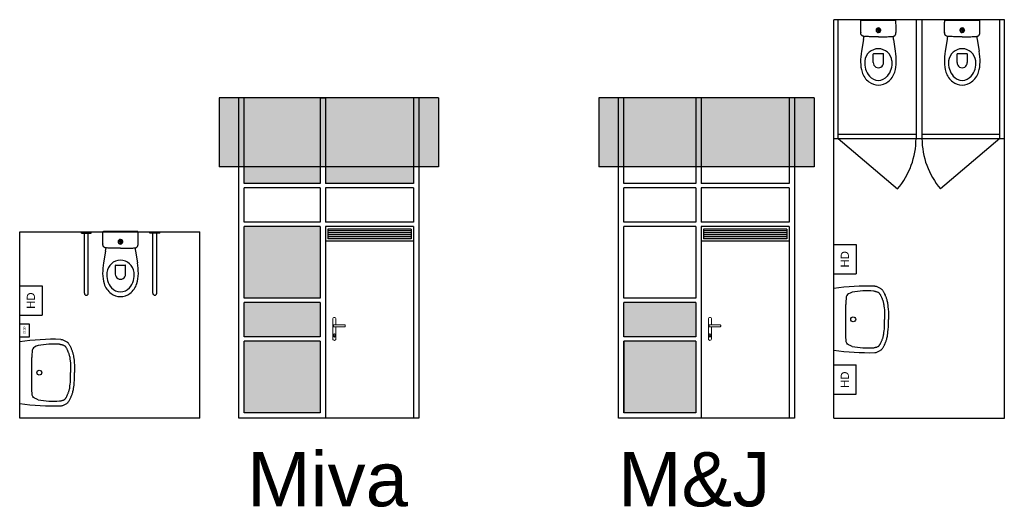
# Model space of a CAD drawing. Header units: inches. Extents: x 3746 to 13814, y 1262 to 6250.
import ezdxf

# ---------------------------------------------------------------- set-up
doc = ezdxf.new("R2010")
doc.units = ezdxf.units.IN
doc.header["$MEASUREMENT"] = 0
doc.layers.add('wanden', color=1, linetype='Continuous')
doc.layers.add('www.cadblocksfree.com', color=7, linetype='Continuous', lineweight=9)
doc.styles.get("Standard").update_dxf_attribs({"font": 'Arial.ttf'})

# ---------------------------------------------------------------- blocks, each defined once
blk = doc.blocks.new('toilet')
at = {"color": 7}
for p, q in [((91661, 142843), (91661, 142842)), ((91661, 142492), (91661, 142842)), ((91661, 142837), (91661, 142842)), ((91661, 142837), (91661, 142497)), ((91859, 142820), (91980, 142840)), ((91745, 142674), (91744, 142671)), ((91744, 142671), (91784, 142671)), ((91744, 142668), (91784, 142668)), ((91744, 142667), (91784, 142667)), ((91745, 142674), (91783, 142674)), ((91783, 142674), (91745, 142674)), ((91745, 142674), (91745, 142674)), ((91745, 142674), (91783, 142673)), ((91783, 142674), (91745, 142674)), ((91745, 142674), (91783, 142673)), ((91783, 142673), (91745, 142674)), ((91745, 142674), (91784, 142673)), ((91783, 142673), (91745, 142674)), ((91745, 142674), (91784, 142672)), ((91784, 142673), (91745, 142674)), ((91745, 142674), (91784, 142672)), ((91784, 142672), (91745, 142674)), ((91745, 142674), (91784, 142671)), ((91784, 142672), (91745, 142674)), ((91745, 142674), (91784, 142671)), ((91784, 142671), (91745, 142674)), ((91784, 142671), (91745, 142674)), ((91783, 142674), (91745, 142674)), ((91747, 142665), (91766, 142665)), ((91747, 142662), (91747, 142665)), ((91747, 142662), (91747, 142665)), ((91747, 142665), (91747, 142662)), ((91766, 142665), (91766, 142662)), ((91766, 142665), (91766, 142662)), ((91766, 142665), (91766, 142662)), ((91779, 142673), (91779, 142673)), ((91779, 142672), (91779, 142673)), ((91779, 142673), (91779, 142673)), ((91779, 142672), (91779, 142672)), ((91783, 142674), (91783, 142674)), ((91783, 142673), (91783, 142674)), ((91783, 142674), (91783, 142674)), ((91783, 142673), (91783, 142673)), ((91783, 142673), (91783, 142673)), ((91784, 142673), (91783, 142673)), ((91783, 142673), (91783, 142673)), ((91784, 142672), (91784, 142673)), ((91784, 142672), (91784, 142672)), ((91784, 142672), (91784, 142672)), ((91784, 142672), (91784, 142672)), ((91784, 142671), (91784, 142672)), ((91784, 142672), (91784, 142672)), ((91784, 142671), (91784, 142671)), ((91784, 142671), (91784, 142671)), ((91784, 142671), (91784, 142671)), ((91831, 142667), (91831, 142720)), ((91831, 142667), (91831, 142615)), ((92003, 142620), (92003, 142715)), ((92096, 142720), (92008, 142720)), ((91766, 142662), (91747, 142662)), ((91766, 142662), (91747, 142662)), ((91766, 142662), (91747, 142662)), ((91747, 142662), (91747, 142662)), ((92096, 142615), (92008, 142615)), ((91661, 142497), (91661, 142492)), ((91661, 142491), (91661, 142492)), ((91859, 142515), (91980, 142494))]:
    blk.add_line(p, q, dxfattribs=at)
for points in [[(91784, 142848), (91769, 142848), (91754, 142848), (91739, 142848), (91724, 142848), (91709, 142848), (91694, 142847), (91684, 142847), (91674, 142847), (91664, 142846)], [(91827, 142817), (91826, 142819), (91826, 142821), (91826, 142823), (91825, 142825), (91824, 142826), (91824, 142828), (91823, 142830), (91822, 142832), (91821, 142833), (91820, 142835), (91819, 142836), (91817, 142838), (91816, 142839), (91814, 142840), (91813, 142841), (91811, 142842), (91809, 142843), (91808, 142844), (91806, 142844), (91804, 142845), (91802, 142846), (91800, 142846), (91798, 142846), (91797, 142847), (91795, 142847), (91793, 142847), (91791, 142847), (91789, 142847)], [(91828, 142811), (91828, 142811), (91828, 142812), (91827, 142813), (91827, 142814), (91827, 142814), (91827, 142815), (91827, 142816), (91827, 142816), (91827, 142817)], [(91831, 142720), (91831, 142735), (91831, 142746), (91831, 142757), (91830, 142769), (91830, 142780), (91829, 142792), (91828, 142803), (91828, 142811)], [(91778, 142673), (91777, 142673), (91777, 142672)], [(91779, 142673), (91779, 142673), (91779, 142673), (91779, 142672), (91779, 142672)], [(91831, 142615), (91831, 142600), (91831, 142588), (91831, 142577), (91830, 142566), (91830, 142554), (91829, 142543), (91828, 142531), (91828, 142524)], [(91784, 142487), (91769, 142487), (91754, 142486), (91739, 142486), (91724, 142486), (91709, 142487), (91694, 142487), (91684, 142487), (91674, 142488), (91664, 142488)], [(91827, 142517), (91826, 142515), (91826, 142513), (91826, 142512), (91825, 142510), (91824, 142508), (91824, 142506), (91823, 142504), (91822, 142503), (91821, 142501), (91820, 142500), (91819, 142498), (91817, 142497), (91816, 142495), (91814, 142494), (91813, 142493), (91811, 142492), (91809, 142491), (91808, 142491), (91806, 142490), (91804, 142489), (91802, 142489), (91800, 142488), (91798, 142488), (91797, 142488), (91795, 142487), (91793, 142487), (91791, 142487), (91789, 142487)], [(91827, 142517), (91827, 142518), (91827, 142519), (91827, 142519), (91827, 142520), (91827, 142521), (91827, 142522), (91828, 142522), (91828, 142523), (91828, 142524)]]:
    blk.add_lwpolyline(points, dxfattribs=at)
blk.add_circle((91764, 142668), 21, dxfattribs=at)
for centre, radius, start, end in [((91664, 142843), 3, 92.8839, 180.0094), ((91782, 142737), 111, 86.436, 89.0265), ((91792, 143214), 400, 275.0768, 279.7311), ((92094, 142667), 140, 96.7949, 180), ((92090, 142200), 650, 90, 99.7311), ((92102, 142603), 205, 49.4056, 96.7949), ((92090, 142500), 350, 72.9038, 90), ((92134, 142643), 200, 37.0996, 72.9038), ((91764, 142667), 23.9, 360, 180), ((91764, 142667), 23.9, 180, 360), ((91764, 142668), 20.4, 1.6411, 178.3589), ((91764, 142668), 20.4, 181.6411, 358.3589), ((91750, 142636), 36.7, 89.6887, 91.5468), ((91764, 142690), 18, 250.8114, 289.1886), ((91769, 142668), 4.5, 62.6893, 90), ((91764, 142668), 12.2, 19.1212, 24.1711), ((91764, 142668), 14, 16.6016, 20.9251), ((91764, 142668), 15, 15.466, 19.4715), ((91764, 142668), 15.7, 16.8497, 18.6009), ((91764, 142668), 15.2, 16.8497, 19.1497), ((91779, 142636), 36.7, 88.4532, 90.3113), ((92094, 142667), 140, 180, 263.2051), ((92008, 142715), 5, 90, 180), ((92096, 142667), 52.5, 270, 90), ((92157, 142667), 120, 0, 49.4056), ((92157, 142667), 120, 310.5944, 0), ((92166, 142667), 160, 0, 37.0996), ((92166, 142667), 160, 322.9004, 0), ((92008, 142620), 5, 180, 270), ((92102, 142732), 205, 263.2051, 310.5944), ((92134, 142691), 200, 287.0962, 322.9004), ((91664, 142491), 3, 179.9906, 267.1161), ((91782, 142597), 111, 270.9735, 273.564), ((91792, 142121), 400, 80.2689, 84.892), ((92090, 143135), 650, 260.2689, 270), ((92090, 142835), 350, 270, 287.0962)]:
    blk.add_arc(centre, radius, start, end, dxfattribs=at)
for points in [[(91745, 142674), (91783, 142674), (91745, 142674), (91783, 142674)], [(91745, 142674), (91784, 142672), (91784, 142673), (91784, 142672)], [(91747, 142665), (91766, 142665), (91747, 142662), (91766, 142662)]]:
    blk.add_solid(points, dxfattribs=at)
blk = doc.blocks.new('wastafel-t15')
at = {"color": 0}
for p, q in [((0, 0), (630, 0)), ((162, -125), (468, -125))]:
    blk.add_line(p, q, dxfattribs=at)
for points in [[(38, -188), (46, -167), (54, -151), (62, -140), (72, -133), (86, -128), (104, -126), (129, -125), (162, -125)], [(592, -188), (584, -167), (576, -151), (568, -140), (558, -133), (544, -128), (526, -126), (501, -125), (468, -125)], [(-25, -420), (-24, -426), (-23, -433), (-21, -440), (-18, -447), (-14, -455), (-11, -462), (-7, -469), (-4, -475), (-1, -480), (2, -485), (5, -488), (8, -492), (11, -494), (14, -497), (18, -500), (23, -502), (28, -505), (33, -509), (39, -512), (46, -515), (52, -518), (59, -521), (66, -525), (73, -527), (79, -530), (85, -533), (92, -535), (99, -537), (106, -540), (113, -542), (122, -544), (131, -546), (142, -549), (154, -551), (169, -553), (188, -555), (211, -557), (239, -559), (274, -560), (315, -560)], [(25, -407), (25, -412), (26, -418), (27, -423), (29, -429), (31, -435), (32, -440), (34, -446), (36, -450), (38, -454), (40, -458), (42, -461), (44, -463), (47, -465), (49, -468), (53, -470), (56, -472), (60, -475), (65, -477), (70, -480), (76, -482), (81, -485), (87, -488), (92, -490), (98, -493), (103, -495), (109, -497), (114, -499), (120, -501), (126, -503), (132, -505), (139, -507), (147, -509), (156, -511), (166, -513), (179, -514), (196, -516), (217, -518), (243, -519), (276, -520), (315, -520)], [(605, -407), (605, -412), (604, -418), (603, -423), (601, -429), (599, -435), (598, -440), (596, -446), (594, -450), (592, -454), (590, -458), (588, -461), (586, -463), (583, -465), (581, -468), (577, -470), (574, -472), (570, -475), (565, -477), (560, -480), (554, -482), (549, -485), (543, -488), (538, -490), (532, -493), (527, -495), (521, -497), (516, -499), (510, -501), (504, -503), (498, -505), (491, -507), (483, -509), (474, -511), (464, -513), (451, -514), (434, -516), (413, -518), (387, -519), (354, -520), (315, -520)], [(655, -420), (654, -426), (653, -433), (651, -440), (648, -447), (644, -455), (641, -462), (637, -469), (634, -475), (631, -480), (628, -485), (625, -488), (622, -492), (619, -494), (616, -497), (612, -500), (607, -502), (602, -505), (597, -509), (591, -512), (584, -515), (578, -518), (571, -521), (564, -525), (557, -527), (551, -530), (545, -533), (538, -535), (531, -537), (524, -540), (517, -542), (508, -544), (499, -546), (488, -549), (476, -551), (461, -553), (442, -555), (419, -557), (391, -559), (356, -560), (315, -560)]]:
    blk.add_lwpolyline(points, dxfattribs=at)
blk.add_circle((315, -200), 25, dxfattribs=at)
for centre, radius, start, end in [((-1827, -357), 2483, 358.5463, 8.2666), ((2457, -357), 2483, 171.7334, 181.4537), ((876, -346), 853, 169.33, 184.166), ((-246, -346), 853, 355.834, 10.67)]:
    blk.add_arc(centre, radius, start, end, dxfattribs=at)

msp = doc.modelspace()

# ---------------------------------------------------------------- linework, layer by layer
for p, q in [((12069, 2175), (12069, 6250)), ((13814, 6250), (12069, 6250)), ((12114, 5035), (12114, 6250)), ((12911, 6250), (12911, 5035)), ((12971, 6250), (12971, 5035)), ((12971, 6250), (12971, 5035)), ((13769, 5035), (13769, 6250)), ((13814, 2175), (13814, 6250)), ((8028, 5450), (5787, 5450)), ((5787, 5450), (5787, 4744)), ((5987, 2175), (5987, 5450)), ((6042, 4574), (6042, 5450)), ((6818, 5450), (6873, 5450)), ((6818, 5450), (6818, 4574)), ((6873, 5450), (6873, 4574)), ((7773, 5450), (7773, 4574)), ((7828, 5450), (7828, 2175)), ((8028, 5450), (8028, 4744)), ((11869, 5450), (9669, 5450)), ((9669, 5450), (9669, 4744)), ((9869, 2175), (9869, 5450)), ((9924, 4574), (9924, 5450)), ((10659, 5450), (10659, 4574)), ((10714, 5450), (10714, 4574)), ((11614, 5450), (11614, 4574)), ((11669, 5450), (11669, 2175)), ((11869, 5450), (11869, 4744)), ((12069, 5035), (13814, 5035)), ((12114, 5080), (12911, 5080)), ((12114, 5035), (12722, 4520)), ((12971, 5080), (13769, 5080)), ((13769, 5035), (13160, 4520)), ((8028, 4744), (5787, 4744)), ((11869, 4744), (9669, 4744)), ((6818, 4574), (6042, 4574)), ((7773, 4574), (6873, 4574)), ((10659, 4574), (9924, 4574)), ((11614, 4574), (10714, 4574)), ((6818, 4529), (6042, 4529)), ((6042, 4179), (6042, 4529)), ((6818, 4529), (6818, 4179)), ((7773, 4529), (6873, 4529)), ((6873, 4529), (6873, 4179)), ((7773, 4529), (7773, 4179)), ((10659, 4529), (9924, 4529)), ((9924, 4179), (9924, 4529)), ((10659, 4529), (10659, 4179)), ((11614, 4529), (10714, 4529)), ((10714, 4529), (10714, 4179)), ((11614, 4529), (11614, 4179)), ((6818, 4179), (6042, 4179)), ((6818, 4134), (6042, 4134)), ((6042, 3402), (6042, 4134)), ((6818, 4134), (6818, 3402)), ((7773, 4179), (6873, 4179)), ((7773, 4134), (6873, 4134)), ((7773, 4134), (6873, 4134)), ((6873, 4134), (6873, 2175)), ((7773, 4134), (7773, 2175)), ((10659, 4179), (9924, 4179)), ((10659, 4134), (9924, 4134)), ((9924, 3402), (9924, 4134)), ((10659, 4134), (10659, 3402)), ((11614, 4179), (10714, 4179)), ((11614, 4134), (10714, 4134)), ((11614, 4134), (10714, 4134)), ((10714, 4134), (10714, 2175)), ((11614, 4134), (11614, 2175)), ((3746, 2175), (3746, 4081)), ((3746, 4081), (5587, 4081)), ((4377, 4066), (4377, 4081)), ((4377, 4066), (4477, 4066)), ((4407, 3452), (4407, 4066)), ((4447, 3452), (4447, 4066)), ((4477, 4066), (4477, 4081)), ((5077, 4066), (5077, 4081)), ((5177, 4066), (5077, 4066)), ((5107, 3452), (5107, 4066)), ((5147, 3452), (5147, 4066)), ((5177, 4066), (5177, 4081)), ((5587, 2175), (5587, 4081)), ((6898, 4109), (6898, 4009)), ((7748, 4109), (6898, 4109)), ((7748, 4089), (6898, 4089)), ((7748, 4069), (6898, 4069)), ((7748, 4049), (6898, 4049)), ((7748, 4029), (6898, 4029)), ((7748, 4109), (7748, 4009)), ((11589, 4109), (10739, 4109)), ((10739, 4109), (10739, 4009)), ((11589, 4089), (10739, 4089)), ((11589, 4069), (10739, 4069)), ((11589, 4049), (10739, 4049)), ((11589, 4029), (10739, 4029)), ((11589, 4109), (11589, 4009)), ((7773, 3984), (6873, 3984)), ((7748, 4009), (6898, 4009)), ((11614, 3984), (10714, 3984)), ((11589, 4009), (10739, 4009)), ((12069, 3951), (12299, 3951)), ((12299, 3951), (12299, 3651)), ((12069, 3651), (12299, 3651)), ((3746, 3529), (3976, 3529)), ((3976, 3529), (3976, 3229)), ((6818, 3402), (6042, 3402)), ((6818, 3357), (6042, 3357)), ((6042, 3007), (6042, 3357)), ((6818, 3357), (6818, 3007)), ((10659, 3402), (9924, 3402)), ((10659, 3357), (9924, 3357)), ((9924, 3007), (9924, 3357)), ((10659, 3357), (10659, 3007)), ((3746, 3229), (3976, 3229)), ((3846, 3137), (3746, 3137)), ((3846, 3007), (3846, 3137)), ((3746, 3007), (3846, 3007)), ((6818, 3007), (6042, 3007)), ((6818, 2962), (6042, 2962)), ((6042, 2230), (6042, 2962)), ((6818, 2962), (6818, 2230)), ((10659, 3007), (9924, 3007)), ((10659, 2962), (9924, 2962)), ((9924, 2230), (9924, 2962)), ((9924, 2962), (9924, 2230)), ((10659, 2962), (10659, 2230)), ((12069, 2720), (12299, 2720)), ((12299, 2420), (12299, 2720)), ((12069, 2420), (12299, 2420)), ((6818, 2230), (6042, 2230)), ((10659, 2230), (9924, 2230)), ((5587, 2175), (3746, 2175)), ((7828, 2175), (5987, 2175)), ((11669, 2175), (9869, 2175)), ((12069, 2175), (13814, 2175))]:
    msp.add_line(p, q)
for centre, radius, start, end in [((12114, 5035), 797, 319.723, 0), ((13769, 5035), 797, 180, 220.277), ((4427, 3452), 20, 180, 0), ((5127, 3452), 20, 180, 0)]:
    msp.add_arc(centre, radius, start, end)
for points in [[(5787, 5450), (8028, 5450), (5787, 4744), (8028, 4744)], [(9669, 5450), (11869, 5450), (9669, 4744), (11869, 4744)], [(6042, 4574), (6818, 4574), (6042, 4744), (6818, 4744)], [(6873, 4744), (7773, 4744), (6873, 4574), (7773, 4574)], [(6042, 4134), (6818, 4134), (6042, 3402), (6818, 3402)], [(6042, 3357), (6818, 3357), (6042, 3007), (6818, 3007)], [(9924, 3357), (10659, 3357), (9924, 3007), (10659, 3007)], [(6042, 2962), (6818, 2962), (6042, 2230), (6818, 2230)], [(9924, 2962), (10659, 2962), (9924, 2230), (10659, 2230)]]:
    msp.add_solid(points)
at = {"layer": 'www.cadblocksfree.com', "color": 7, "linetype": 'Continuous'}
for p, q in [((6958, 3009, 0), (6958, 3021, 0)), ((6968, 3021, 0), (6968, 3009, 0)), ((10799, 3009, 0), (10799, 3021, 0)), ((10809, 3021, 0), (10809, 3009, 0))]:
    msp.add_line(p, q, dxfattribs=at)
for points in [[(6978, 3109), (6978, 2985, -0.414214), (6963, 2970, -0.414214), (6947, 2985), (6947, 3189, -0.414214), (6963, 3205, -0.414214), (6978, 3189), (6978, 3128)], [(10819, 3109), (10819, 2985, -0.414214), (10804, 2970, -0.414214), (10788, 2985), (10788, 3189, -0.414214), (10804, 3205, -0.414214), (10819, 3189), (10819, 3128)]]:
    msp.add_lwpolyline(points, format="xyb", dxfattribs=at)
for points in [[(6954, 3123, -0.414214), (6959, 3128), (7065, 3128, -0.414214), (7075, 3118), (7075, 3119, -0.414214), (7065, 3109), (6959, 3109, -0.414214), (6954, 3114)], [(10795, 3123, -0.414214), (10800, 3128), (10906, 3128, -0.414214), (10916, 3118), (10916, 3119, -0.414214), (10906, 3109), (10800, 3109, -0.414214), (10795, 3114)]]:
    msp.add_lwpolyline(points, format="xyb", close=True, dxfattribs=at)
for centre, radius, start, end in [((6963, 3028, 0), 8.52, 306.0319, 233.9681), ((10804, 3028, 0), 8.52, 306.0319, 233.9681), ((6963, 3009, 0), 5.01, 180, 270), ((6963, 3009, 0), 5.01, 270, 0), ((10804, 3009, 0), 5.01, 180, 270), ((10804, 3009, 0), 5.01, 270, 0)]:
    msp.add_arc(centre, radius, start, end, dxfattribs=at)

# ---------------------------------------------------------------- block references
at = {"rotation": 90}
for p in [(12069, 2870), (3746, 2325)]:
    msp.add_blockref('wastafel-t15', p, dxfattribs=at)
at = {"layer": 'wanden', "rotation": 270.0000000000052}
for p in [(-130141, 97907), (-129284, 97907), (-137891, 95743)]:
    msp.add_blockref('toilet', p, dxfattribs=at)

# ---------------------------------------------------------------- texts
for s, height, p in [('HD', 82.9, (12224, 3716)), ('HD', 82.9, (3901, 3293)), ('zeep', 24.9, (3803, 3036)), ('HD', 82.9, (12224, 2484))]:
    msp.add_text(s, height=height, rotation=90).set_placement(p)
for s, p in [('Miva', (6072, 1272)), ('M&J', (9864, 1272))]:
    msp.add_text(s, height=557.4).set_placement(p)

doc.saveas('drawing.dxf')
